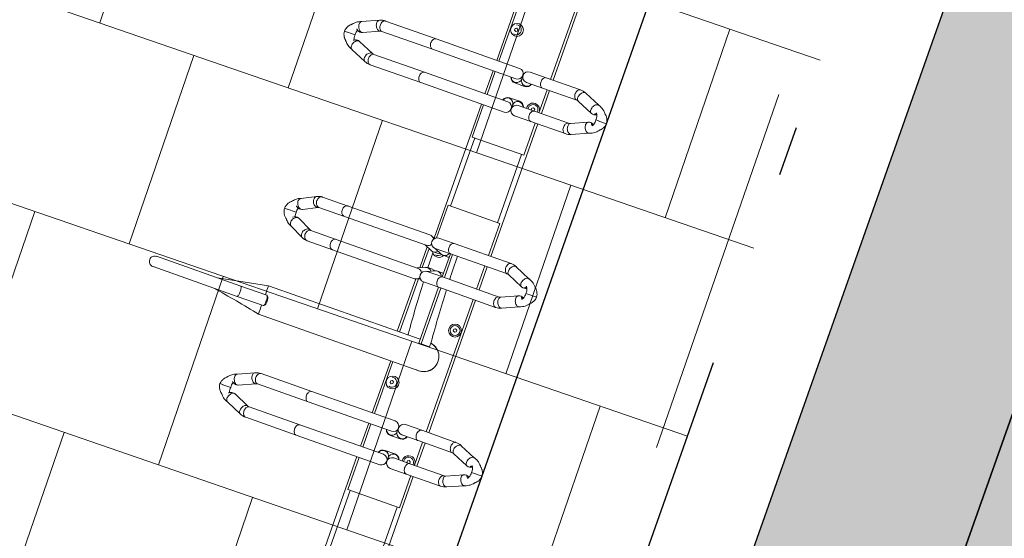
# Model space of a CAD drawing. Header units: metres. Extents: x 134157 to 138734, y 451157 to 455772.
# Tile 19 of 256: x 136358.75 to 136360.73, y 453248.11 to 453249.15. Entities that reach past the tile are written whole.
import ezdxf

# ---------------------------------------------------------------- set-up
doc = ezdxf.new("R2010")
doc.units = ezdxf.units.M
doc.linetypes.add('HIDDEN__G5', pattern=[1.125, 0.75, -0.375])
doc.linetypes.add('TR18X20__G2', pattern=[2.6, 1, -0.4, 0, -0.4, 0, -0.4, 0, -0.4])
doc.layers.add('-DR-alg-hulplijnen', color=210, linetype='Continuous', plot=False)
doc.layers.add('-DR-alg-hulplijnen kantverharding asflast nieuwe fietsstraat', color=7, linetype='Continuous', true_color=0xff9429, plot=False)
doc.layers.add('-DR-nw-gr-arc-gras', color=7, linetype='Continuous', true_color=0xb5d5a4)
for name, color, linetype in [('-DR-nw-inr-fietsparkeren Tulip Traverse', 2, 'Continuous'), ('-DR-nw-vh-band 18-20x25', 2, 'TR18X20__G2'), ('-DR-nw-vh-kantverharding', 3, 'Continuous'), ('VELOPA-FIG15', 1, 'Continuous'), ('VELOPA-FIG25', 1, 'Continuous')]:
    doc.layers.add(name, color=color, linetype=linetype)
doc.layers.add('-DR-nw-rio-HWA 125', color=170, linetype='HIDDEN__G5', lineweight=13)
doc.layers.add('-DR-nw-vh-arc-tegels 300x300x45', color=253, linetype='Continuous', lineweight=9)
doc.layers.add('-DR-nw-vh-arc-asfalt fietsstraat rood', color=7, linetype='Continuous', lineweight=9, true_color=0xdfbfc7)
doc.layers.add('-DR-nw-vh-arc-sbs kf bruinrood rabat halfsteens', color=7, linetype='Continuous', lineweight=9, true_color=0xb88485)

# ---------------------------------------------------------------- blocks, each defined once
blk = doc.blocks.new('Tulip Traverse')
at = {"layer": 'VELOPA-FIG15', "color": 252, "linetype": 'Continuous', "lineweight": 9}
for p, q in [((1572.5, 50), (1427.5, 50)), ((2322.5, 50), (2177.5, 50)), ((1572.5, -50), (1427.5, -50)), ((2322.5, -50), (2177.5, -50))]:
    blk.add_line(p, q, dxfattribs=at)
at = {"layer": 'VELOPA-FIG15', "color": 252, "linetype": 'Continuous', "lineweight": 9, "flags": 128}
for points in [[(1288.7, 121.5), (1288.4, 120.9), (1287.6, 119.9), (1286.5, 119.2), (1285.2, 118.6), (1283.6, 118.3), (1281.9, 118.2), (1280.1, 118.4), (1278.2, 118.8), (1276.3, 119.4), (1274.5, 120.2), (1272.9, 121.3), (1271.4, 122.4), (1270.2, 123.7), (1269.2, 125.1), (1268.6, 126.4), (1268.2, 127.8), (1268.2, 129.1), (1268.6, 130.3)], [(1336.3, 121.5), (1336.6, 120.9), (1337.4, 119.9), (1338.5, 119.2), (1339.8, 118.6), (1341.4, 118.3), (1343.1, 118.2), (1344.9, 118.4), (1346.8, 118.8), (1348.7, 119.4), (1350.5, 120.2), (1352.1, 121.3), (1353.6, 122.4), (1354.8, 123.7), (1355.8, 125.1), (1356.4, 126.4), (1356.8, 127.8), (1356.8, 129.1), (1356.4, 130.3)], [(2038.7, 121.5), (2038.4, 120.9), (2037.6, 119.9), (2036.5, 119.2), (2035.2, 118.6), (2033.6, 118.3), (2031.9, 118.2), (2030.1, 118.4), (2028.2, 118.8), (2026.3, 119.4), (2024.5, 120.2), (2022.9, 121.3), (2021.4, 122.4), (2020.2, 123.7), (2019.2, 125.1), (2018.6, 126.4), (2018.2, 127.8), (2018.2, 129.1), (2018.6, 130.3)], [(2086.3, 121.5), (2086.6, 120.9), (2087.4, 119.9), (2088.5, 119.2), (2089.8, 118.6), (2091.4, 118.3), (2093.1, 118.2), (2094.9, 118.4), (2096.8, 118.8), (2098.7, 119.4), (2100.5, 120.2), (2102.1, 121.3), (2103.6, 122.4), (2104.8, 123.7), (2105.8, 125.1), (2106.4, 126.4), (2106.8, 127.8), (2106.8, 129.1), (2106.4, 130.3)], [(1288, 118.1), (1287.8, 116.8), (1287.3, 115.5), (1286.4, 114.4), (1285.3, 113.3), (1283.9, 112.4), (1282.2, 111.7), (1280.4, 111.2), (1278.5, 110.9), (1276.5, 110.9), (1274.6, 111), (1272.7, 111.4), (1270.9, 112.1), (1269.4, 112.9), (1268.1, 113.8), (1267.1, 115), (1266.4, 116.2), (1266, 117.4), (1266, 118.1)], [(1337, 118.1), (1337.2, 116.8), (1337.7, 115.5), (1338.6, 114.4), (1339.7, 113.3), (1341.1, 112.4), (1342.8, 111.7), (1344.6, 111.2), (1346.5, 110.9), (1348.5, 110.9), (1350.4, 111), (1352.3, 111.4), (1354.1, 112.1), (1355.6, 112.9), (1356.9, 113.8), (1357.9, 115), (1358.6, 116.2), (1359, 117.4), (1359, 118.1)], [(1663, 102.9), (1662.8, 101.6), (1662.3, 100.3), (1661.4, 99.1), (1660.3, 98), (1658.9, 97.1), (1657.2, 96.4), (1655.4, 95.8), (1653.5, 95.5), (1651.5, 95.5), (1649.6, 95.7), (1647.7, 96.1), (1645.9, 96.7), (1644.4, 97.5), (1643.1, 98.5), (1642.1, 99.7), (1641.4, 100.9), (1641, 102.2), (1641, 102.9)], [(1663.7, 106), (1663.4, 105.5), (1662.6, 104.5), (1661.5, 103.7), (1660.2, 103.1), (1658.6, 102.8), (1656.9, 102.7), (1655.1, 102.8), (1653.2, 103.2), (1651.3, 103.8), (1649.5, 104.7), (1647.9, 105.7), (1646.4, 106.9), (1645.2, 108.2), (1644.2, 109.6), (1643.6, 111), (1643.2, 112.4), (1643.2, 113.7), (1643.6, 114.9), (1643.6, 115)], [(1711.3, 106), (1711.6, 105.5), (1712.4, 104.5), (1713.5, 103.7), (1714.8, 103.1), (1716.4, 102.8), (1718.1, 102.7), (1719.9, 102.8), (1721.8, 103.2), (1723.7, 103.8), (1725.5, 104.7), (1727.1, 105.7), (1728.6, 106.9), (1729.8, 108.2), (1730.8, 109.6), (1731.4, 111), (1731.8, 112.4), (1731.8, 113.7), (1731.4, 114.9), (1731.4, 115)], [(1712, 102.9), (1712.2, 101.6), (1712.7, 100.3), (1713.6, 99.1), (1714.7, 98), (1716.1, 97.1), (1717.8, 96.4), (1719.6, 95.8), (1721.5, 95.5), (1723.5, 95.5), (1725.4, 95.7), (1727.3, 96.1), (1729.1, 96.7), (1730.6, 97.5), (1731.9, 98.5), (1732.9, 99.7), (1733.6, 100.9), (1734, 102.2), (1734, 102.9)], [(2038, 118.1), (2037.8, 116.8), (2037.3, 115.5), (2036.4, 114.4), (2035.3, 113.3), (2033.9, 112.4), (2032.2, 111.7), (2030.4, 111.2), (2028.5, 110.9), (2026.5, 110.9), (2024.6, 111), (2022.7, 111.4), (2020.9, 112.1), (2019.4, 112.9), (2018.1, 113.8), (2017.1, 115), (2016.4, 116.2), (2016, 117.4), (2016, 118.1)], [(2087, 118.1), (2087.2, 116.8), (2087.7, 115.5), (2088.6, 114.4), (2089.7, 113.3), (2091.1, 112.4), (2092.8, 111.7), (2094.6, 111.2), (2096.5, 110.9), (2098.5, 110.9), (2100.4, 111), (2102.3, 111.4), (2104.1, 112.1), (2105.6, 112.9), (2106.9, 113.8), (2107.9, 115), (2108.6, 116.2), (2109, 117.4), (2109, 118.1)], [(1288, 45.1), (1287.8, 43.9), (1287.3, 42.6), (1286.4, 41.4), (1285.3, 40.4), (1283.9, 39.5), (1282.2, 38.8), (1280.4, 38.3), (1278.5, 38), (1276.5, 37.9), (1274.6, 38.1), (1272.7, 38.5), (1270.9, 39.1), (1269.4, 39.9), (1268.1, 40.9), (1267.1, 42), (1266.4, 43.2), (1266, 44.5), (1266, 45.1)], [(1337, 45.1), (1337.2, 43.9), (1337.7, 42.6), (1338.6, 41.4), (1339.7, 40.4), (1341.1, 39.5), (1342.8, 38.8), (1344.6, 38.3), (1346.5, 38), (1348.5, 37.9), (1350.4, 38.1), (1352.3, 38.5), (1354.1, 39.1), (1355.6, 39.9), (1356.9, 40.9), (1357.9, 42), (1358.6, 43.2), (1359, 44.5), (1359, 45.1)], [(2038, 45.1), (2037.8, 43.9), (2037.3, 42.6), (2036.4, 41.4), (2035.3, 40.4), (2033.9, 39.5), (2032.2, 38.8), (2030.4, 38.3), (2028.5, 38), (2026.5, 37.9), (2024.6, 38.1), (2022.7, 38.5), (2020.9, 39.1), (2019.4, 39.9), (2018.1, 40.9), (2017.1, 42), (2016.4, 43.2), (2016, 44.5), (2016, 45.1)], [(2087, 45.1), (2087.2, 43.9), (2087.7, 42.6), (2088.6, 41.4), (2089.7, 40.4), (2091.1, 39.5), (2092.8, 38.8), (2094.6, 38.3), (2096.5, 38), (2098.5, 37.9), (2100.4, 38.1), (2102.3, 38.5), (2104.1, 39.1), (2105.6, 39.9), (2106.9, 40.9), (2107.9, 42), (2108.6, 43.2), (2109, 44.5), (2109, 45.1)], [(1663, -18.1), (1662.8, -19.4), (1662.3, -20.7), (1661.4, -21.9), (1660.3, -23), (1658.9, -23.9), (1657.2, -24.6), (1655.4, -25.2), (1653.5, -25.5), (1651.5, -25.5), (1649.6, -25.3), (1647.7, -24.9), (1645.9, -24.3), (1644.4, -23.5), (1643.1, -22.5), (1642.1, -21.3), (1641.4, -20.1), (1641, -18.8), (1641, -18.1)], [(1712, -18.1), (1712.2, -19.4), (1712.7, -20.7), (1713.6, -21.9), (1714.7, -23), (1716.1, -23.9), (1717.8, -24.6), (1719.6, -25.2), (1721.5, -25.5), (1723.5, -25.5), (1725.4, -25.3), (1727.3, -24.9), (1729.1, -24.3), (1730.6, -23.5), (1731.9, -22.5), (1732.9, -21.3), (1733.6, -20.1), (1734, -18.8), (1734, -18.1)], [(1288, -189), (1287.8, -190.3), (1287.3, -191.6), (1286.4, -192.7), (1285.3, -193.8), (1283.9, -194.7), (1282.2, -195.4), (1280.4, -196), (1278.5, -196.3), (1276.5, -196.3), (1274.6, -196.1), (1272.7, -195.7), (1270.9, -195.1), (1269.4, -194.3), (1268.1, -193.3), (1267.1, -192.2), (1266.4, -190.9), (1266, -189.6), (1266, -189)], [(1337, -189), (1337.2, -190.3), (1337.7, -191.6), (1338.6, -192.7), (1339.7, -193.8), (1341.1, -194.7), (1342.8, -195.4), (1344.6, -196), (1346.5, -196.3), (1348.5, -196.3), (1350.4, -196.1), (1352.3, -195.7), (1354.1, -195.1), (1355.6, -194.3), (1356.9, -193.3), (1357.9, -192.2), (1358.6, -190.9), (1359, -189.6), (1359, -189)], [(2038, -189), (2037.8, -190.3), (2037.3, -191.6), (2036.4, -192.7), (2035.3, -193.8), (2033.9, -194.7), (2032.2, -195.4), (2030.4, -196), (2028.5, -196.3), (2026.5, -196.3), (2024.6, -196.1), (2022.7, -195.7), (2020.9, -195.1), (2019.4, -194.3), (2018.1, -193.3), (2017.1, -192.2), (2016.4, -190.9), (2016, -189.6), (2016, -189)], [(2087, -189), (2087.2, -190.3), (2087.7, -191.6), (2088.6, -192.7), (2089.7, -193.8), (2091.1, -194.7), (2092.8, -195.4), (2094.6, -196), (2096.5, -196.3), (2098.5, -196.3), (2100.4, -196.1), (2102.3, -195.7), (2104.1, -195.1), (2105.6, -194.3), (2106.9, -193.3), (2107.9, -192.2), (2108.6, -190.9), (2109, -189.6), (2109, -189)], [(1663, -244.2), (1662.8, -245.7), (1662.3, -247.1), (1661.4, -248.5), (1660.3, -249.7), (1658.9, -250.7), (1657.2, -251.6), (1655.4, -252.1), (1653.5, -252.5), (1651.5, -252.5), (1649.6, -252.3), (1647.7, -251.9), (1645.9, -251.2), (1644.4, -250.2), (1643.1, -249.1), (1642.1, -247.8), (1641.4, -246.4), (1641, -244.9), (1641, -244.2)], [(1712, -244.2), (1712.2, -245.7), (1712.7, -247.1), (1713.6, -248.5), (1714.7, -249.7), (1716.1, -250.7), (1717.8, -251.6), (1719.6, -252.1), (1721.5, -252.5), (1723.5, -252.5), (1725.4, -252.3), (1727.3, -251.9), (1729.1, -251.2), (1730.6, -250.2), (1731.9, -249.1), (1732.9, -247.8), (1733.6, -246.4), (1734, -244.9), (1734, -244.2)], [(1288, -296.7), (1287.8, -298.1), (1287.3, -299.3), (1286.4, -300.5), (1285.3, -301.6), (1283.9, -302.5), (1282.2, -303.2), (1280.4, -303.7), (1278.5, -304), (1276.5, -304.1), (1274.6, -303.9), (1272.7, -303.5), (1270.9, -302.9), (1269.4, -302.1), (1268.1, -301.1), (1267.1, -299.9), (1266.4, -298.7), (1266, -297.4), (1266, -296.7)], [(1289.1, -301.9), (1288.9, -303.2), (1288.4, -304.6), (1287.6, -306), (1286.5, -307.3), (1285.2, -308.6), (1283.6, -309.7), (1281.9, -310.6), (1280.1, -311.4), (1278.2, -311.9), (1276.3, -312.1), (1274.5, -312.2), (1272.9, -312), (1271.4, -311.5), (1270.2, -310.8), (1269.2, -309.9), (1268.6, -308.9)], [(1288.7, -300), (1288.9, -300.6), (1289.1, -301.9)], [(1336.3, -300), (1336.1, -300.6), (1335.9, -301.9)], [(1335.9, -301.9), (1336.1, -303.2), (1336.6, -304.6), (1337.4, -306), (1338.5, -307.3), (1339.8, -308.6), (1341.4, -309.7), (1343.1, -310.6), (1344.9, -311.4), (1346.8, -311.9), (1348.7, -312.1), (1350.5, -312.2), (1352.1, -312), (1353.6, -311.5), (1354.8, -310.8), (1355.8, -309.9), (1356.4, -308.9)], [(1337, -296.7), (1337.2, -298.1), (1337.7, -299.3), (1338.6, -300.5), (1339.7, -301.6), (1341.1, -302.5), (1342.8, -303.2), (1344.6, -303.7), (1346.5, -304), (1348.5, -304.1), (1350.4, -303.9), (1352.3, -303.5), (1354.1, -302.9), (1355.6, -302.1), (1356.9, -301.1), (1357.9, -299.9), (1358.6, -298.7), (1359, -297.4), (1359, -296.7)], [(1663, -298.2), (1662.8, -299.7), (1662.3, -301.2), (1661.4, -302.5), (1660.3, -303.7), (1658.9, -304.8), (1657.2, -305.6), (1655.4, -306.2), (1653.5, -306.5), (1651.5, -306.6), (1649.6, -306.4), (1647.7, -305.9), (1645.9, -305.2), (1644.4, -304.3), (1643.1, -303.1), (1642.1, -301.8), (1641.4, -300.4), (1641, -299), (1641, -298.2)], [(1664.1, -302.7), (1663.9, -304.2), (1663.4, -305.8), (1662.6, -307.3), (1661.5, -308.7), (1660.2, -310.1), (1658.6, -311.2), (1656.9, -312.2), (1655.1, -312.9), (1653.2, -313.4), (1651.3, -313.6), (1649.5, -313.5), (1647.9, -313.1), (1646.4, -312.5), (1645.2, -311.6), (1644.2, -310.6), (1643.8, -309.9)], [(1663.5, -300), (1663.9, -301.2), (1664.1, -302.7)], [(1711.5, -300), (1711.1, -301.2), (1710.9, -302.7)], [(1710.9, -302.7), (1711.1, -304.2), (1711.6, -305.8), (1712.4, -307.3), (1713.5, -308.7), (1714.8, -310.1), (1716.4, -311.2), (1718.1, -312.2), (1719.9, -312.9), (1721.8, -313.4), (1723.7, -313.6), (1725.5, -313.5), (1727.1, -313.1), (1728.6, -312.5), (1729.8, -311.6), (1730.8, -310.6), (1731.2, -309.9)], [(1712, -298.2), (1712.2, -299.7), (1712.7, -301.2), (1713.6, -302.5), (1714.7, -303.7), (1716.1, -304.8), (1717.8, -305.6), (1719.6, -306.2), (1721.5, -306.5), (1723.5, -306.6), (1725.4, -306.4), (1727.3, -305.9), (1729.1, -305.2), (1730.6, -304.3), (1731.9, -303.1), (1732.9, -301.8), (1733.6, -300.4), (1734, -299), (1734, -298.2)], [(2038, -296.7), (2037.8, -298.1), (2037.3, -299.3), (2036.4, -300.5), (2035.3, -301.6), (2033.9, -302.5), (2032.2, -303.2), (2030.4, -303.7), (2028.5, -304), (2026.5, -304.1), (2024.6, -303.9), (2022.7, -303.5), (2020.9, -302.9), (2019.4, -302.1), (2018.1, -301.1), (2017.1, -299.9), (2016.4, -298.7), (2016, -297.4), (2016, -296.7)], [(2039.1, -301.9), (2038.9, -303.2), (2038.4, -304.6), (2037.6, -306), (2036.5, -307.3), (2035.2, -308.6), (2033.6, -309.7), (2031.9, -310.6), (2030.1, -311.4), (2028.2, -311.9), (2026.3, -312.1), (2024.5, -312.2), (2022.9, -312), (2021.4, -311.5), (2020.2, -310.8), (2019.2, -309.9), (2018.6, -308.9)], [(2038.7, -300), (2038.9, -300.6), (2039.1, -301.9)], [(2086.3, -300), (2086.1, -300.6), (2085.9, -301.9)], [(2085.9, -301.9), (2086.1, -303.2), (2086.6, -304.6), (2087.4, -306), (2088.5, -307.3), (2089.8, -308.6), (2091.4, -309.7), (2093.1, -310.6), (2094.9, -311.4), (2096.8, -311.9), (2098.7, -312.1), (2100.5, -312.2), (2102.1, -312), (2103.6, -311.5), (2104.8, -310.8), (2105.8, -309.9), (2106.4, -308.9)], [(2087, -296.7), (2087.2, -298.1), (2087.7, -299.3), (2088.6, -300.5), (2089.7, -301.6), (2091.1, -302.5), (2092.8, -303.2), (2094.6, -303.7), (2096.5, -304), (2098.5, -304.1), (2100.4, -303.9), (2102.3, -303.5), (2104.1, -302.9), (2105.6, -302.1), (2106.9, -301.1), (2107.9, -299.9), (2108.6, -298.7), (2109, -297.4), (2109, -296.7)], [(1875, -390.9), (1873, -391), (1871.1, -391.1), (1869.4, -391.3), (1867.8, -391.6), (1866.4, -391.9), (1865.3, -392.3), (1864.5, -392.8), (1864.1, -393.2), (1864, -393.6)], [(1886, -393.6), (1885.9, -393.2), (1885.5, -392.8), (1884.7, -392.3), (1883.6, -391.9), (1882.2, -391.6), (1880.6, -391.3), (1878.9, -391.1), (1877, -391), (1875, -390.9)]]:
    blk.add_lwpolyline(points, dxfattribs=at)
at = {"layer": 'VELOPA-FIG25', "color": 252, "linetype": 'Continuous', "lineweight": 9}
for p, q in [((1312.5, 188.4), (1312.5, 190)), ((1312.5, 188), (1312.5, 188.4)), ((1312.5, 174), (1312.5, 188)), ((2062.5, 188.4), (2062.5, 190)), ((2062.5, 188), (2062.5, 188.4)), ((2062.5, 174), (2062.5, 188)), ((1282.8, 163), (1268.6, 130.3)), ((1312.5, 174), (1312.5, 173.7)), ((1312.5, 173.7), (1312.5, 167.5)), ((1356.4, 130.3), (1342.2, 163)), ((1687.5, 172), (1687.5, 173.7)), ((1687.5, 171.6), (1687.5, 172)), ((1687.5, 157.2), (1687.5, 171.6)), ((2032.8, 163), (2018.6, 130.3)), ((2062.5, 174), (2062.5, 173.7)), ((2062.5, 173.7), (2062.5, 167.5)), ((2106.4, 130.3), (2092.2, 163)), ((1288.7, 121.5), (1303.1, 154.4)), ((1321.9, 154.4), (1336.3, 121.5)), ((1657.9, 147), (1643.6, 115)), ((1687.5, 157.2), (1687.5, 156.9)), ((1687.5, 156.9), (1687.5, 150.7)), ((1731.4, 115), (1717.1, 147)), ((2038.7, 121.5), (2053.1, 154.4)), ((2071.9, 154.4), (2086.3, 121.5)), ((1663.7, 106), (1678, 138.2)), ((1697, 138.2), (1711.3, 106)), ((1266, 118.1), (1266, 45.1)), ((1288, 45.1), (1288, 118.1)), ((1337, 118.1), (1337, 45.1)), ((1359, 45.1), (1359, 118.1)), ((1641, 102.9), (1641, -18.1)), ((1663, -18.1), (1663, 102.9)), ((1712, 102.9), (1712, -18.1)), ((1734, -18.1), (1734, 102.9)), ((2016, 118.1), (2016, 45.1)), ((2038, 45.1), (2038, 118.1)), ((2087, 118.1), (2087, 45.1)), ((2109, 45.1), (2109, 118.1)), ((1266, 60), (984, 60)), ((1337, 60), (1288, 60)), ((1641, 60), (1359, 60)), ((1712, 60), (1663, 60)), ((2016, 60), (1734, 60)), ((2087, 60), (2038, 60)), ((2391, 60), (2109, 60)), ((1266, 54.7), (984, 54.7)), ((1266, 45.1), (1266, 10.8)), ((1337, 54.7), (1288, 54.7)), ((1288, 10.8), (1288, 45.1)), ((1331.5, 41.5), (1333.3, 44.5)), ((1333.3, 38.5), (1331.5, 41.5)), ((1333.3, 44.5), (1336.7, 44.5)), ((1336.7, 44.5), (1337, 44)), ((1337, 45.1), (1337, 10.8)), ((1427.5, 54.7), (1359, 54.7)), ((1359, 10.8), (1359, 45.1)), ((1427.5, -55.3), (1427.5, 54.7)), ((1641, 54.7), (1572.5, 54.7)), ((1572.5, 54.7), (1572.5, -55.3)), ((1712, 54.7), (1663, 54.7)), ((2016, 54.7), (1734, 54.7)), ((1801.5, 41.5), (1803.3, 44.5)), ((1803.3, 38.5), (1801.5, 41.5)), ((1803.3, 44.5), (1806.7, 44.5)), ((1806.7, 44.5), (1808.5, 41.5)), ((1808.5, 41.5), (1806.7, 38.5)), ((2016, 45.1), (2016, 10.8)), ((2087, 54.7), (2038, 54.7)), ((2038, 10.8), (2038, 45.1)), ((2081.5, 41.5), (2083.3, 44.5)), ((2083.3, 38.5), (2081.5, 41.5)), ((2083.3, 44.5), (2086.7, 44.5)), ((2086.7, 44.5), (2087, 44)), ((2087, 45.1), (2087, 10.8)), ((2177.5, 54.7), (2109, 54.7)), ((2109, 10.8), (2109, 45.1)), ((2177.5, -55.3), (2177.5, 54.7)), ((1336.7, 38.5), (1333.3, 38.5)), ((1337, 39), (1336.7, 38.5)), ((1806.7, 38.5), (1803.3, 38.5)), ((2086.7, 38.5), (2083.3, 38.5)), ((2087, 39), (2086.7, 38.5)), ((1272.7, 0.6), (1272.7, -1.1)), ((1296.7, -10.8), (1296.7, 10.2)), ((1328.3, 10.2), (1328.3, -10.8)), ((1352.3, -1.1), (1352.3, 0.6)), ((1843, 4.2), (1853, 4.2)), ((1853, -13.7), (1853, 4.2)), ((2022.7, 0.6), (2022.7, -1.1)), ((2046.6, -10.8), (2046.6, 10.2)), ((2078.4, 10.2), (2078.4, -10.8)), ((2102.3, -1.1), (2102.3, 0.6)), ((1266, -11.3), (1266, -189)), ((1277, -0.3), (1284.5, -0.3)), ((1284.7, -0.3), (1284.5, -0.3)), ((1288, -189), (1288, -11.3)), ((1337, -11.3), (1337, -189)), ((1340.5, -0.3), (1340.3, -0.3)), ((1340.5, -0.3), (1348, -0.3)), ((1359, -189), (1359, -11.3)), ((1641, -18.1), (1641, -50.6)), ((1663, -13.7), (1712, -13.7)), ((1663, -50.6), (1663, -18.1)), ((1663, -18.6), (1712, -18.6)), ((1712, -18.1), (1712, -50.6)), ((1734, -13.7), (1853, -13.7)), ((1734, -50.6), (1734, -18.1)), ((1734, -18.6), (1853, -18.6)), ((1844.9, -18.6), (1844.9, -341.1)), ((1853, -13.7), (1853, -18.6)), ((1905.1, -341.2), (1905.1, -0.1)), ((2016, -11.3), (2016, -189)), ((2027, -0.3), (2034.5, -0.3)), ((2034.7, -0.3), (2034.5, -0.3)), ((2038, -189), (2038, -11.3)), ((2087, -11.3), (2087, -189)), ((2090.5, -0.3), (2090.3, -0.3)), ((2090.5, -0.3), (2098, -0.3)), ((2109, -189), (2109, -11.3)), ((1663, -51.2), (1669.8, -35.5)), ((1670.7, -31.3), (1670.7, -21.2)), ((1704.3, -21.2), (1704.3, -31.3)), ((1705.2, -35.5), (1712, -51.2)), ((1155.1, -55.3), (1266, -55.3)), ((1191.5, -43.5), (1193.3, -40.5)), ((1193.3, -46.5), (1191.5, -43.5)), ((1193.3, -40.5), (1196.7, -40.5)), ((1196.7, -46.5), (1193.3, -46.5)), ((1196.7, -40.5), (1198.5, -43.5)), ((1198.5, -43.5), (1196.7, -46.5)), ((1288, -55.3), (1337, -55.3)), ((1359, -55.3), (1427.5, -55.3)), ((1572.5, -55.3), (1642, -55.3)), ((1644.8, -58.9), (1641.9, -65.6)), ((1663, -72.1), (1669.8, -56.4)), ((1670.7, -52.2), (1670.7, -42.1)), ((1704.3, -42.1), (1704.3, -52.2)), ((1705.2, -56.4), (1712, -72.1)), ((1733.1, -65.6), (1730.2, -58.9)), ((1844.9, -44.5), (1843, -44.5)), ((1905.1, -55.3), (2016, -55.3)), ((1941.5, -43.5), (1943.3, -40.5)), ((1943.3, -46.5), (1941.5, -43.5)), ((1943.3, -40.5), (1946.7, -40.5)), ((1946.7, -46.5), (1943.3, -46.5)), ((1946.7, -40.5), (1948.5, -43.5)), ((1948.5, -43.5), (1946.7, -46.5)), ((2038, -55.3), (2087, -55.3)), ((2109, -55.3), (2177.5, -55.3)), ((1266, -60), (1155.1, -60)), ((1337, -60), (1288, -60)), ((1644, -60), (1359, -60)), ((1641, -69.9), (1641, -244.2)), ((1663, -244.2), (1663, -69.9)), ((1709.9, -67.3), (1665.1, -67.3)), ((1707.8, -62.4), (1667.2, -62.4)), ((1712, -69.9), (1712, -244.2)), ((1844.9, -62.4), (1731.7, -62.4)), ((1844.9, -67.3), (1733.7, -67.3)), ((1734, -244.2), (1734, -69.9)), ((2016, -60), (1905.1, -60)), ((2087, -60), (2038, -60)), ((2394, -60), (2109, -60)), ((1266, -189), (1266, -296.7)), ((1288, -296.7), (1288, -189)), ((1337, -189), (1337, -296.7)), ((1359, -296.7), (1359, -189)), ((2016, -189), (2016, -296.7)), ((2038, -296.7), (2038, -189)), ((2087, -189), (2087, -296.7)), ((2109, -296.7), (2109, -189)), ((1641, -244.2), (1641, -298.2)), ((1663, -298.2), (1663, -244.2)), ((1712, -244.2), (1712, -298.2)), ((1734, -298.2), (1734, -244.2)), ((1268.6, -308.9), (1282.9, -341.3)), ((1303.1, -332.4), (1288.7, -300)), ((1336.3, -300), (1321.9, -332.4)), ((1342.1, -341.3), (1356.4, -308.9)), ((1643.8, -309.9), (1658.2, -338.2)), ((1677.8, -328.3), (1663.5, -300)), ((1711.5, -300), (1697.2, -328.3)), ((1716.8, -338.2), (1731.2, -309.9)), ((2018.6, -308.9), (2032.9, -341.3)), ((2053.1, -332.4), (2038.7, -300)), ((2086.3, -300), (2071.9, -332.4)), ((2092.1, -341.3), (2106.4, -308.9)), ((1303.2, -332.7), (1303.1, -332.4)), ((1321.9, -332.4), (1321.8, -332.7)), ((1678.1, -329), (1677.9, -328.4)), ((1697.1, -328.4), (1696.9, -329.1)), ((1866.8, -335.1), (1864.3, -337.4)), ((1885.7, -337.4), (1883.2, -335.1)), ((2053.2, -332.7), (2053.1, -332.4)), ((2071.9, -332.4), (2071.8, -332.7)), ((1312.5, -346.7), (1312.5, -345)), ((1312.5, -346.7), (1312.5, -347.1)), ((1312.5, -361.4), (1312.5, -347.1)), ((1687.5, -339.9), (1687.5, -337.9)), ((1687.5, -339.9), (1687.5, -340.3)), ((1687.5, -356.6), (1687.5, -340.3)), ((1864, -338.1), (1864, -393.6)), ((1886, -393.6), (1886, -338.1)), ((2062.5, -346.7), (2062.5, -345)), ((2062.5, -346.7), (2062.5, -347.1)), ((2062.5, -361.4), (2062.5, -347.1)), ((1312.5, -361.7), (1312.5, -361.4)), ((1312.5, -367.9), (1312.5, -361.7)), ((1687.5, -357), (1687.5, -356.6)), ((1687.5, -363), (1687.5, -357)), ((2062.5, -361.7), (2062.5, -361.4)), ((2062.5, -367.9), (2062.5, -361.7)), ((1864, -393.6), (1864, -572.7)), ((1886, -393.6), (1886, -572.7))]:
    blk.add_line(p, q, dxfattribs=at)
at = {"layer": 'VELOPA-FIG25', "color": 252, "linetype": 'Continuous', "lineweight": 9, "flags": 128}
for points in [[(1312.5, 190), (1309.1, 189.5), (1306.3, 188.7), (1303.8, 187.6), (1302.1, 186.7), (1301, 186.1), (1300.5, 185.7), (1299.7, 185.2), (1298.1, 183.9), (1296.5, 182.3), (1295.9, 181.5), (1295.2, 180.9), (1293.9, 179.8), (1292.5, 178.5), (1290.2, 176.1), (1288, 173.6), (1286.6, 171.5), (1285.1, 169), (1283.7, 166), (1282.6, 162.3)], [(1342.4, 162.3), (1341.3, 166), (1339.9, 169), (1338.4, 171.5), (1337, 173.6), (1334.1, 176.9), (1332.5, 178.5), (1331.1, 179.8), (1330.4, 180.4), (1329.8, 180.9), (1329.1, 181.5), (1328.5, 182.3), (1326.9, 183.9), (1325.3, 185.2), (1324.2, 186), (1323.5, 186.4), (1322.4, 187), (1320.8, 187.8), (1318.7, 188.7), (1315.9, 189.5), (1312.5, 190)], [(2062.5, 190), (2059.1, 189.5), (2056.3, 188.7), (2053.8, 187.6), (2052.1, 186.7), (2051, 186.1), (2050.5, 185.7), (2049.7, 185.2), (2048.1, 183.9), (2046.5, 182.3), (2045.9, 181.5), (2045.2, 180.9), (2043.9, 179.8), (2042.5, 178.5), (2040.2, 176.1), (2038, 173.6), (2036.6, 171.5), (2035.1, 169), (2033.7, 166), (2032.6, 162.3)], [(2092.4, 162.3), (2091.3, 166), (2089.9, 169), (2088.4, 171.5), (2087, 173.6), (2084.1, 176.9), (2082.5, 178.5), (2081.1, 179.8), (2080.4, 180.4), (2079.8, 180.9), (2079.1, 181.5), (2078.5, 182.3), (2076.9, 183.9), (2075.3, 185.2), (2074.2, 186), (2073.5, 186.4), (2072.4, 187), (2070.8, 187.8), (2068.7, 188.7), (2065.9, 189.5), (2062.5, 190)], [(1282.7, 162.3), (1282.6, 161.4), (1282.8, 159.9), (1283.3, 158.4), (1284.3, 156.9), (1285.6, 155.5), (1287.2, 154.2), (1289, 153.1), (1291, 152.2), (1293, 151.6), (1295, 151.2), (1297, 151.1), (1298.8, 151.4), (1300.4, 151.9), (1301.7, 152.6), (1302.7, 153.6), (1303.1, 154.5)], [(1301.7, 165.8), (1302.2, 164.9), (1302.7, 163.8), (1303, 162.7), (1303, 162), (1302.9, 161.5), (1302.6, 161.3), (1302.1, 161.4), (1301.5, 161.9), (1301, 162.6), (1300.8, 163.7), (1300.7, 164.7), (1300.7, 165.2)], [(1312.5, 167.4), (1315.1, 167.6), (1317.4, 167.4), (1319.3, 167.1), (1320.8, 166.7), (1323.1, 165.9), (1325, 164.8), (1325.7, 164.2), (1326.1, 163.9), (1326.2, 163.8), (1326.2, 163.9)], [(1342.3, 162.3), (1342.5, 161.4), (1342.3, 159.9), (1341.7, 158.4), (1340.7, 156.9), (1339.4, 155.5), (1337.8, 154.2), (1336, 153.1), (1334, 152.2), (1332, 151.6), (1330, 151.2), (1328, 151.1), (1326.2, 151.4), (1324.6, 151.9), (1323.3, 152.6), (1322.3, 153.6), (1321.9, 154.5)], [(1322, 162.2), (1322.1, 161.6), (1322.3, 161.4), (1322.8, 161.4), (1323.4, 161.7), (1324, 162.5), (1324.2, 163.6), (1324.3, 164.7), (1324.3, 165.2)], [(1687.5, 173.7), (1684.2, 173.2), (1681.6, 172.5), (1679.7, 171.7), (1677.6, 170.8), (1676.1, 169.9), (1674.7, 168.9), (1672.8, 167.3), (1671.1, 165.5), (1670.4, 164.7), (1669.7, 164.2), (1668.2, 162.9), (1666.5, 161.2), (1663.2, 157.6), (1661.8, 155.7), (1660.3, 153.2), (1658.8, 150.1), (1657.6, 146.2)], [(1717.4, 146.2), (1716.2, 150.1), (1714.7, 153.2), (1713.2, 155.7), (1711.8, 157.6), (1708.5, 161.2), (1706.8, 162.9), (1705.3, 164.2), (1704.6, 164.7), (1703.9, 165.5), (1702.2, 167.3), (1700.3, 168.9), (1698.9, 169.9), (1697.4, 170.8), (1695.3, 171.7), (1693.4, 172.5), (1690.8, 173.2), (1687.5, 173.7)], [(2032.7, 162.3), (2032.6, 161.4), (2032.8, 159.9), (2033.3, 158.4), (2034.3, 156.9), (2035.6, 155.5), (2037.2, 154.2), (2039, 153.1), (2041, 152.2), (2043, 151.6), (2045, 151.2), (2047, 151.1), (2048.8, 151.4), (2050.4, 151.9), (2051.7, 152.6), (2052.7, 153.6), (2053.1, 154.5)], [(2051.7, 165.8), (2052.2, 164.9), (2052.7, 163.8), (2053, 162.7), (2053, 162), (2052.9, 161.5), (2052.6, 161.3), (2052.1, 161.4), (2051.5, 161.9), (2051, 162.6), (2050.8, 163.7), (2050.7, 164.7), (2050.7, 165.2)], [(2062.5, 167.4), (2065.1, 167.6), (2067.4, 167.4), (2069.3, 167.1), (2070.8, 166.7), (2073.1, 165.9), (2075, 164.8), (2075.7, 164.2), (2076.1, 163.9), (2076.2, 163.8), (2076.2, 163.9)], [(2092.3, 162.3), (2092.5, 161.4), (2092.3, 159.9), (2091.7, 158.4), (2090.7, 156.9), (2089.4, 155.5), (2087.8, 154.2), (2086, 153.1), (2084, 152.2), (2082, 151.6), (2080, 151.2), (2078, 151.1), (2076.2, 151.4), (2074.6, 151.9), (2073.3, 152.6), (2072.3, 153.6), (2071.9, 154.5)], [(2072, 162.2), (2072.1, 161.6), (2072.3, 161.4), (2072.8, 161.4), (2073.4, 161.7), (2074, 162.5), (2074.2, 163.6), (2074.3, 164.7), (2074.3, 165.2)], [(1657.7, 146.2), (1657.6, 145.2), (1657.8, 143.7), (1658.3, 142.2), (1659.3, 140.7), (1660.6, 139.3), (1662.2, 137.9), (1664, 136.8), (1666, 135.9), (1668, 135.3), (1670, 134.9), (1672, 134.9), (1673.8, 135.1), (1675.4, 135.7), (1676.7, 136.5), (1677.7, 137.5), (1678, 138.3)], [(1673.5, 147), (1673.5, 147), (1673.6, 147.1), (1674, 147.4), (1674.7, 147.9), (1675.6, 148.5), (1676.8, 149.1), (1678.2, 149.7), (1679.8, 150.1), (1681.8, 150.5), (1684.4, 150.8), (1687.5, 150.7)], [(1677, 149.2), (1677.2, 148.8), (1677.7, 147.7), (1678, 146.6), (1678, 145.8), (1677.9, 145.3), (1677.6, 145.1), (1677.1, 145.2), (1676.5, 145.6), (1676, 146.3), (1675.8, 147.3), (1675.7, 148.4), (1675.7, 148.5)], [(1687.5, 150.7), (1690.1, 150.8), (1692.4, 150.6), (1694.3, 150.4), (1695.8, 150), (1698.1, 149.2), (1700, 148.1), (1700.7, 147.6), (1701.1, 147.3), (1701.3, 147.2), (1701.3, 147.2)], [(1697, 146), (1697.1, 145.4), (1697.3, 145.1), (1697.8, 145.1), (1698.4, 145.4), (1699, 146.2), (1699.2, 147.3), (1699.3, 148.4), (1699.3, 148.5)], [(1717.3, 146.2), (1717.5, 145.2), (1717.3, 143.7), (1716.7, 142.2), (1715.7, 140.7), (1714.4, 139.3), (1712.8, 137.9), (1711, 136.8), (1709, 135.9), (1707, 135.3), (1705, 134.9), (1703, 134.9), (1701.2, 135.1), (1699.6, 135.7), (1698.3, 136.5), (1697.3, 137.5), (1697, 138.3)], [(1670.6, -21.2), (1670.7, -21.1), (1670.2, -18.6)], [(1704.4, -21.2), (1704.3, -21.1), (1704.8, -18.6)], [(1669.1, -37), (1670.1, -38.6), (1670.6, -42.1)], [(1705.9, -37), (1704.9, -38.6), (1704.4, -42.1)], [(1644.1, -60.4), (1643.9, -59.5), (1643.7, -57.8)], [(1283, -341.3), (1283.3, -342), (1284.3, -343.1), (1285.6, -343.9), (1287.2, -344.4), (1289, -344.6), (1291, -344.6), (1293, -344.2), (1295, -343.6), (1297, -342.7), (1298.8, -341.5), (1300.4, -340.2), (1301.7, -338.8), (1302.7, -337.3), (1303.3, -335.8), (1303.5, -334.3)], [(1303.5, -334.3), (1303.3, -332.9), (1303, -332.4)], [(1321.7, -333.1), (1321.2, -335), (1321, -337.3), (1321.3, -339.4), (1321.8, -341.1), (1322.9, -343.5), (1323.4, -344.3), (1323.8, -344.9), (1324, -345.3), (1324, -345.3)], [(1321.6, -334.3), (1321.8, -332.9), (1322, -332.4)], [(1342, -341.3), (1341.7, -342), (1340.7, -343.1), (1339.4, -343.9), (1337.8, -344.4), (1336, -344.6), (1334, -344.6), (1332, -344.2), (1330, -343.6), (1328, -342.7), (1326.2, -341.5), (1324.6, -340.2), (1323.3, -338.8), (1322.3, -337.3), (1321.8, -335.8), (1321.6, -334.3)], [(1658.2, -338.2), (1658.3, -338.5), (1659.3, -339.8), (1660.6, -340.8), (1662.2, -341.5), (1664, -341.9), (1666, -341.9), (1668, -341.6), (1670, -341), (1672, -340.2), (1673.8, -339), (1675.4, -337.6), (1676.7, -336.1), (1677.7, -334.4), (1678.3, -332.7), (1678.5, -331.1)], [(1678.5, -331.1), (1678.3, -329.5), (1677.8, -328.3)], [(1696.6, -331.1), (1696.8, -329.5), (1697.2, -328.3)], [(1716.8, -338.2), (1716.7, -338.5), (1715.7, -339.8), (1714.4, -340.8), (1712.8, -341.5), (1711, -341.9), (1709, -341.9), (1707, -341.6), (1705, -341), (1703, -340.2), (1701.2, -339), (1699.6, -337.6), (1698.3, -336.1), (1697.3, -334.4), (1696.8, -332.7), (1696.6, -331.1)], [(1875, -335.4), (1873, -335.4), (1871.1, -335.6), (1869.4, -335.8), (1867.8, -336.1), (1866.4, -336.4), (1865.3, -336.8), (1864.5, -337.2), (1864.1, -337.7), (1864, -338.1)], [(1866.8, -335.1), (1866.9, -335), (1867.6, -334.6), (1868.7, -334.3), (1870, -334), (1871.5, -333.8), (1873.2, -333.6), (1875, -333.6)], [(1875, -333.6), (1876.8, -333.6), (1878.5, -333.8), (1880, -334), (1881.3, -334.3), (1882.4, -334.6), (1883.1, -335), (1883.2, -335.1)], [(1886, -338.1), (1885.9, -337.7), (1885.5, -337.2), (1884.7, -336.8), (1883.6, -336.4), (1882.2, -336.1), (1880.6, -335.8), (1878.9, -335.6), (1877, -335.4), (1875, -335.4)], [(2033, -341.3), (2033.3, -342), (2034.3, -343.1), (2035.6, -343.9), (2037.2, -344.4), (2039, -344.6), (2041, -344.6), (2043, -344.2), (2045, -343.6), (2047, -342.7), (2048.8, -341.5), (2050.4, -340.2), (2051.7, -338.8), (2052.7, -337.3), (2053.3, -335.8), (2053.5, -334.3)], [(2053.5, -334.3), (2053.3, -332.9), (2053, -332.4)], [(2071.7, -333.1), (2071.2, -335), (2071, -337.3), (2071.3, -339.4), (2071.8, -341.1), (2072.9, -343.5), (2073.4, -344.3), (2073.8, -344.9), (2074, -345.3), (2074, -345.3)], [(2071.6, -334.3), (2071.8, -332.9), (2072, -332.4)], [(2092, -341.3), (2091.7, -342), (2090.7, -343.1), (2089.4, -343.9), (2087.8, -344.4), (2086, -344.6), (2084, -344.6), (2082, -344.2), (2080, -343.6), (2078, -342.7), (2076.2, -341.5), (2074.6, -340.2), (2073.3, -338.8), (2072.3, -337.3), (2071.8, -335.8), (2071.6, -334.3)], [(1282.9, -341.1), (1283.7, -344), (1285.1, -347), (1286.6, -349.5), (1287.9, -351.4), (1290.9, -354.8), (1292.5, -356.4), (1294, -357.7), (1294.6, -358.3), (1295.2, -358.8), (1295.8, -359.4), (1296.5, -360.2), (1298.1, -361.8), (1299.7, -363.1), (1300.8, -363.9), (1301.5, -364.3), (1302.6, -364.9), (1304.2, -365.7), (1306.3, -366.6), (1309.1, -367.4), (1312.5, -367.9)], [(1302.3, -342.7), (1302.2, -342.9), (1301.6, -343.9), (1301, -345.1), (1300.8, -345.9), (1300.7, -346.2), (1300.7, -346.2)], [(1312.5, -367.9), (1315.9, -367.4), (1318.7, -366.6), (1321.2, -365.5), (1322.9, -364.7), (1324, -364), (1324.5, -363.6), (1325.3, -363.1), (1326.9, -361.8), (1328.5, -360.2), (1329.2, -359.4), (1329.8, -358.8), (1330.4, -358.3), (1331, -357.7), (1332.5, -356.4), (1334.1, -354.8), (1337.1, -351.4), (1338.5, -349.5), (1339.9, -347), (1341.3, -344), (1342.1, -341.1)], [(1658.1, -338), (1658.8, -340.4), (1660.2, -343.1), (1661.5, -345.1), (1662.6, -346.5), (1663.6, -347.8), (1665, -349.4), (1666.7, -351), (1668.5, -352.6), (1670, -354.2), (1671.3, -355.6), (1672.5, -356.8), (1673.4, -357.5), (1674.3, -358.2), (1675.6, -359.1), (1677.5, -360.2), (1679.4, -361), (1681.6, -361.8), (1684.4, -362.5), (1687.5, -363)], [(1676.9, -339.6), (1676.6, -340.1), (1676, -341.1), (1675.8, -341.8), (1675.7, -342), (1675.7, -341.8), (1675.8, -341.3), (1675.8, -340.6)], [(1687.5, -363), (1690.4, -362.6), (1693, -361.9), (1695.1, -361.2), (1696.9, -360.4), (1698.8, -359.4), (1700.2, -358.6), (1701.2, -357.9), (1703.6, -355.8), (1705.4, -353.8), (1706.2, -352.9), (1707.2, -352), (1708.4, -351), (1709.7, -349.7), (1711.4, -347.8), (1713.5, -345.1), (1715, -342.8), (1716.3, -340.1), (1717, -338)], [(2032.9, -341.1), (2033.7, -344), (2035.1, -347), (2036.6, -349.5), (2037.9, -351.4), (2040.9, -354.8), (2042.5, -356.4), (2044, -357.7), (2044.6, -358.3), (2045.2, -358.8), (2045.8, -359.4), (2046.5, -360.2), (2048.1, -361.8), (2049.7, -363.1), (2050.8, -363.9), (2051.5, -364.3), (2052.6, -364.9), (2054.2, -365.7), (2056.3, -366.6), (2059.1, -367.4), (2062.5, -367.9)], [(2052.3, -342.7), (2052.2, -342.9), (2051.6, -343.9), (2051, -345.1), (2050.8, -345.9), (2050.7, -346.2), (2050.7, -346.2)], [(2062.5, -367.9), (2065.9, -367.4), (2068.7, -366.6), (2071.2, -365.5), (2072.9, -364.7), (2074, -364), (2074.5, -363.6), (2075.3, -363.1), (2076.9, -361.8), (2078.5, -360.2), (2079.2, -359.4), (2079.8, -358.8), (2080.4, -358.3), (2081, -357.7), (2082.5, -356.4), (2084.1, -354.8), (2087.1, -351.4), (2088.5, -349.5), (2089.9, -347), (2091.3, -344), (2092.1, -341.1)]]:
    blk.add_lwpolyline(points, dxfattribs=at)
at = {"layer": 'VELOPA-FIG25', "color": 252, "linetype": 'Continuous', "lineweight": 9}
for centre, radius in [((1805, 41.5), 13), ((1805, 41.5), 10), ((1195, -42), 13), ((1945, -42), 13)]:
    blk.add_circle(centre, radius, dxfattribs=at)
for centre, radius, start, end in [((1310, 149.1), 18.5, 82.11, 127.376), ((1291.7, 159), 12.3, 338.4979, 33.858), ((1331.6, 158.8), 10.6, 147.1947, 204.3377), ((1329.5, 161.4), 7.59, 145.2629, 174.228), ((2060, 149.1), 18.5, 82.1098, 127.3763), ((2041.7, 159), 12.3, 338.4965, 33.8595), ((2081.6, 158.8), 10.6, 147.1944, 204.338), ((2079.5, 161.4), 7.59, 145.2636, 174.2273), ((1666.8, 142.9), 12.2, 337.8622, 31.5539), ((1706.5, 142.7), 10.6, 146.3887, 204.8404), ((1703.7, 145.5), 6.81, 146.8802, 175.2459), ((1296.4, 118), 30.4, 156.2883, 179.9035), ((1296.4, 118), 8.35, 155.7773, 179.7117), ((1328.5, 118), 8.54, 0.5492, 23.9618), ((1328.5, 118), 30.5, 0.1366, 23.6717), ((2046.4, 118), 30.4, 156.2888, 179.9028), ((2046.4, 118), 8.35, 155.776, 179.712), ((2078.5, 118), 8.54, 0.5484, 23.9635), ((2078.5, 118), 30.5, 0.1365, 23.6714), ((1670.6, 102.9), 29.6, 155.7874, 179.892), ((1670.6, 102.9), 7.55, 155.1688, 179.6491), ((1704.3, 102.8), 7.74, 0.6594, 24.5226), ((1704.3, 102.8), 29.7, 0.1509, 24.1698), ((1335, 41.5), 13, 81.1456, 278.8544), ((1335, 41.5), 10, 78.4571, 281.5429), ((2085, 41.5), 13, 81.1456, 278.8544), ((2085, 41.5), 10, 78.4571, 281.5429), ((1284.6, 10.7), 11, 269.9038, 72.1383), ((1284.7, 10.2), 12, 0, 73.7845), ((1340.4, 10.2), 12, 106.2055, 180), ((1340.4, 10.7), 11, 107.8616, 270.0962), ((1875, -0.3), 30.5, 351.3116, 171.5322), ((1875, 0), 30.1, 359.7684, 171.8778), ((2034.6, 10.7), 11, 269.9038, 72.1385), ((2034.7, 10.2), 12, 0, 73.7845), ((2090.4, 10.2), 12, 106.2055, 180), ((2090.4, 10.7), 11, 107.8615, 270.0962), ((1277, 10.8), 11, 180, 0), ((1348, 10.8), 11, 180, 0), ((1651.8, 2374.2), 2377.6, 271.9815, 274.6127), ((2027, 10.8), 11, 180, 0), ((2098, 10.8), 11, 180, 0), ((1277, -11.3), 11, 0, 180), ((1284.7, -11.2), 11, 287.5242, 90.0273), ((1284.7, -10.8), 12, 286.2155, 0), ((1340.4, -10.8), 12, 180, 253.7945), ((1340.3, -11.2), 11, 89.9727, 252.4759), ((1348, -11.3), 11, 0, 180), ((1643.9, 2582.8), 2586.4, 270.4234, 271.5091), ((2027, -11.3), 11, 0, 180), ((2034.7, -11.2), 11, 287.5241, 90.0274), ((2034.7, -10.8), 12, 286.2155, 0), ((2090.4, -10.8), 12, 180, 253.7945), ((2090.3, -11.2), 11, 89.9726, 252.4759), ((2098, -11.3), 11, 0, 180), ((1195, -43.5), 10, 60, 195.466), ((1195, -43.5), 10, 344.534, 60), ((1659.9, -31.2), 10.8, 336.6466, 73.2244), ((1665, -43.5), 10, 344.534, 60), ((1665, -42), 13, 308.5211, 64.2094), ((1715.1, -31.2), 10.8, 106.7755, 203.3535), ((1945, -43.5), 10, 60, 195.466), ((1945, -43.5), 10, 344.534, 60), ((1652, -50.6), 11, 180, 0), ((1660, -52.2), 10.6, 336.4237, 53.9238), ((1643.9, 2532.4), 2584.8, 270.5924, 271.3341), ((1715, -52.2), 10.6, 126.076, 203.5764), ((1723, -50.6), 11, 180, 0), ((1651.8, 2325.5), 2377.7, 271.9815, 274.6127), ((1651.8, -69.9), 10.8, 117.2719, 179.8327), ((1652.2, -69.9), 10.8, 0.2842, 62.6114), ((1722.8, -69.9), 10.8, 117.3884, 179.716), ((1723.2, -69.9), 10.8, 0.1678, 62.7278), ((1295.9, -296.7), 29.9, 180.146, 204.0081), ((1296, -296.7), 8, 180.6211, 204.3393), ((1329.2, -296.7), 7.81, 335.3696, 359.6695), ((1329.2, -296.7), 29.8, 335.9506, 359.8954), ((1666.8, -298.1), 25.8, 180.2353, 207.0875), ((1667, -298.1), 3.97, 181.9954, 208.124), ((1708.1, -298.1), 3.91, 331.6822, 358.1984), ((1708.3, -298.1), 25.7, 332.8594, 359.8176), ((2046, -296.7), 29.9, 180.1465, 204.0079), ((2046, -296.7), 8, 180.6237, 204.3373), ((2079.2, -296.7), 7.81, 335.3701, 359.669), ((2079.2, -296.7), 29.8, 335.9495, 359.8966), ((1293.8, -337), 10.2, 326.0064, 22.3689), ((1669.3, -333.5), 9.75, 321.0803, 23.2663), ((1708.2, -333.6), 12.2, 160.5617, 222.1983), ((2043.8, -337), 10.2, 326.0065, 22.3686), ((1309.8, -326.1), 19.1, 245.4294, 277.9725), ((1314.9, -324.6), 20.6, 263.201, 292.8482), ((1684.6, -315.5), 22.6, 253.7086, 277.3993), ((1690.4, -314.6), 23.4, 262.9442, 285.5691), ((-808.8, -892.8), 2710.3, 9.5498, 11.7414), ((1859.7, 230.5), 571.9, 268.5109, 270.4289), ((4612.5, -902.9), 2765, 168.2804, 170.4286), ((1891, 146.7), 488.2, 269.4088, 271.6564), ((2059.8, -326.1), 19.1, 245.4192, 277.9826), ((2064.9, -324.6), 20.6, 263.2008, 292.8484), ((1875, -572.7), 11, 179.0854, 0.9146)]:
    blk.add_arc(centre, radius, start, end, dxfattribs=at)
blk = doc.blocks.new('Tulip fietsenrek rail')
at = {"layer": '-DR-alg-hulplijnen'}
blk.add_lwpolyline([(3150, -1935), (3150, -10), (150, -10), (150, -1935)], close=True, dxfattribs=at)
at = {"layer": 'VELOPA-FIG15'}
blk.add_blockref('Tulip Traverse', (150, -200), dxfattribs=at)

msp = doc.modelspace()

# ---------------------------------------------------------------- hatches: boundary and pattern name
at = {"layer": '-DR-nw-gr-arc-gras', "transparency": 33554687}
h = msp.add_hatch(dxfattribs=at)
h.set_pattern_fill('AGR-BOLLEN', color=256, scale=0.1, pattern_type=2)
h.set_pattern_definition([(115.335625, (136419.71802, 453326.2367), (-0.223681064, -0.105903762), [0.06, -0.187485]), (205.335625, (136419.71802, 453326.2367), (0.105903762, -0.223681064), [0.06, -0.187485])])
edge = h.paths.add_edge_path()
edge.add_arc((-7000776.8095, 3043164.5676), 7592527.9974, 340.05675056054, 340.05722562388)
edge.add_line((136455.7816, 453494.2543), (136455.1236, 453494.4934))
edge.add_arc((380495.2224, 364992.5484), 259592.3036, 160.066656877, 160.080445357)
edge.add_line((136433.8323, 453435.7615), (136433.8135, 453435.7683))
edge.add_line((136433.8135, 453435.7683), (136432.1795, 453431.2551))
edge.add_line((136432.1795, 453431.2551), (136432.1983, 453431.2483))
edge.add_line((136432.1983, 453431.2483), (136431.6776, 453429.8696))
edge.add_line((136431.6776, 453429.8696), (136432.3364, 453429.6312))
edge.add_line((136432.3364, 453429.6312), (136434.3093, 453435.0766))
at = {"layer": '-DR-nw-vh-arc-asfalt fietsstraat rood', "transparency": 33554687}
h = msp.add_hatch(color=256, dxfattribs=at)
h.dxf.hatch_style = 1
h.paths.add_polyline_path([(136359.0795, 453243.6376), (136363.0398, 453242.239), (136367.6832, 453255.3879), (136367.7043, 453255.4478), (136373.7106, 453270.8562), (136369.7582, 453272.2811), (136363.7665, 453256.9101), (136363.7281, 453256.8013)])
at = {"layer": '-DR-nw-vh-arc-sbs kf bruinrood rabat halfsteens', "transparency": 33554687}
h = msp.add_hatch(color=256, dxfattribs=at)
h.dxf.hatch_style = 1
h.paths.add_polyline_path([(136358.7023, 453243.7708), (136359.0795, 453243.6376), (136363.7281, 453256.8013), (136363.7665, 453256.9101), (136369.7582, 453272.2811), (136369.3818, 453272.4168), (136363.3915, 453257.0494)])
at = {"layer": '-DR-nw-vh-arc-tegels 300x300x45'}
h = msp.add_hatch(dxfattribs=at)
h.set_pattern_fill('AVH-TEGEL_200X200_HALFST', color=256, scale=2, angle=71, pattern_type=2)
h.set_pattern_definition([(71, (0, 0), (-0.05887645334, 0.44332106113), [0.4, -0.4]), (161, (0, 0), (-0.13022726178, -0.37820743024), [])])
edge = h.paths.add_edge_path()
edge.add_line((136352.2812, 453245.1899), (136357.3044, 453243.416))
edge.add_line((136357.3044, 453243.416), (136356.43, 453240.9399))
edge.add_arc((136353.7898, 453241.8722), 2.8, 253.3613, 340.5499, ccw=False)
edge.add_line((136352.988, 453239.1895), (136352.0299, 453239.4758))
edge.add_line((136352.0299, 453239.4758), (136351.7436, 453238.5177))
edge.add_line((136351.7436, 453238.5177), (136352.7017, 453238.2313))
edge.add_arc((136353.7894, 453241.8768), 3.8043, 253.3871, 342.5675)
edge.add_line((136357.4189, 453240.7371), (136357.136, 453240.837))
edge.add_line((136357.136, 453240.837), (136357.6355, 453242.2514))
edge.add_line((136357.6355, 453242.2514), (136357.9184, 453242.1515))
edge.add_line((136357.9184, 453242.1515), (136358.2473, 453243.083))
edge.add_line((136358.2473, 453243.083), (136360.8887, 453250.5626))
edge.add_line((136360.8887, 453250.5626), (136360.6529, 453250.6459))
edge.add_line((136360.6529, 453250.6459), (136360.8028, 453251.0702))
edge.add_line((136360.8028, 453251.0702), (136360.7556, 453251.0868))
edge.add_line((136360.7556, 453251.0868), (136355.1659, 453253.1202))
edge.add_line((136355.1659, 453253.1202), (136352.2812, 453245.1899))

# ---------------------------------------------------------------- linework, layer by layer
at = {"layer": '-DR-alg-hulplijnen kantverharding asflast nieuwe fietsstraat'}
msp.add_lwpolyline([(136615.5575, 453953.7113), (136612.5988, 453946.9774), (136593.3968, 453893.9481), (136588.98, 453881.7567), (136586.9297, 453874.6505, -0.015888), (136585.9525, 453871.6277), (136586.3288, 453871.4915), (136577.7383, 453847.7674, 0.004102), (136569.5514, 453824.5651, -0.004267), (136561.0218, 453800.4169), (136429.6487, 453438.3572, 0.002152), (136389.0242, 453324.8767), (136377.1193, 453291.1651), (136363.7665, 453256.9101), (136359.0795, 453243.6376)], format="xyb", dxfattribs=at)
at = {"layer": '-DR-nw-rio-HWA 125', "flags": 128}
msp.add_lwpolyline([(136359.293, 453246.1616), (136365.5231, 453264.1075), (136373.3897, 453285.002)], dxfattribs=at)
at = {"layer": '-DR-nw-vh-band 18-20x25'}
msp.add_lwpolyline([(136358.8467, 453244.7803), (136361.0385, 453250.987)], dxfattribs=at)
at = {"layer": '-DR-nw-vh-kantverharding'}
for points in [[(136359.0795, 453243.6376), (136363.7665, 453256.9101), (136377.1193, 453291.1651), (136389.0242, 453324.8767, -0.002152), (136429.6487, 453438.3572), (136561.0218, 453800.4169, 0.004267), (136569.5514, 453824.5651, -0.004102), (136577.7383, 453847.7674), (136586.3288, 453871.4915), (136585.9525, 453871.6277)], [(136358.4359, 453243.0164), (136363.3915, 453257.0494, 0.414214), (136363.1073, 453257.6969), (136361.8029, 453258.2053, -0.414214), (136361.6323, 453258.5938), (136373.7627, 453289.7131, -0.414214), (136374.1512, 453289.8837), (136375.4556, 453289.3752, 0.414214), (136376.103, 453289.6595), (136376.7442, 453291.3044), (136376.9406, 453291.8606, 0.414214), (136376.6357, 453292.4986), (136375.3156, 453292.9647, -0.414214), (136375.1326, 453293.3475), (136380.7601, 453309.2831, -0.414214), (136381.1428, 453309.466), (136382.4629, 453308.9999, 0.414214), (136383.1009, 453309.3048)]]:
    msp.add_lwpolyline(points, format="xyb", dxfattribs=at)

# ---------------------------------------------------------------- block references
at = {"layer": '-DR-nw-inr-fietsparkeren Tulip Traverse', "xscale": 0.001, "yscale": 0.001, "zscale": 0.001, "rotation": 250.5473389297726}
msp.add_blockref('Tulip fietsenrek rail', (136360.4273, 453250.3127), dxfattribs=at)

doc.saveas('drawing.dxf')
